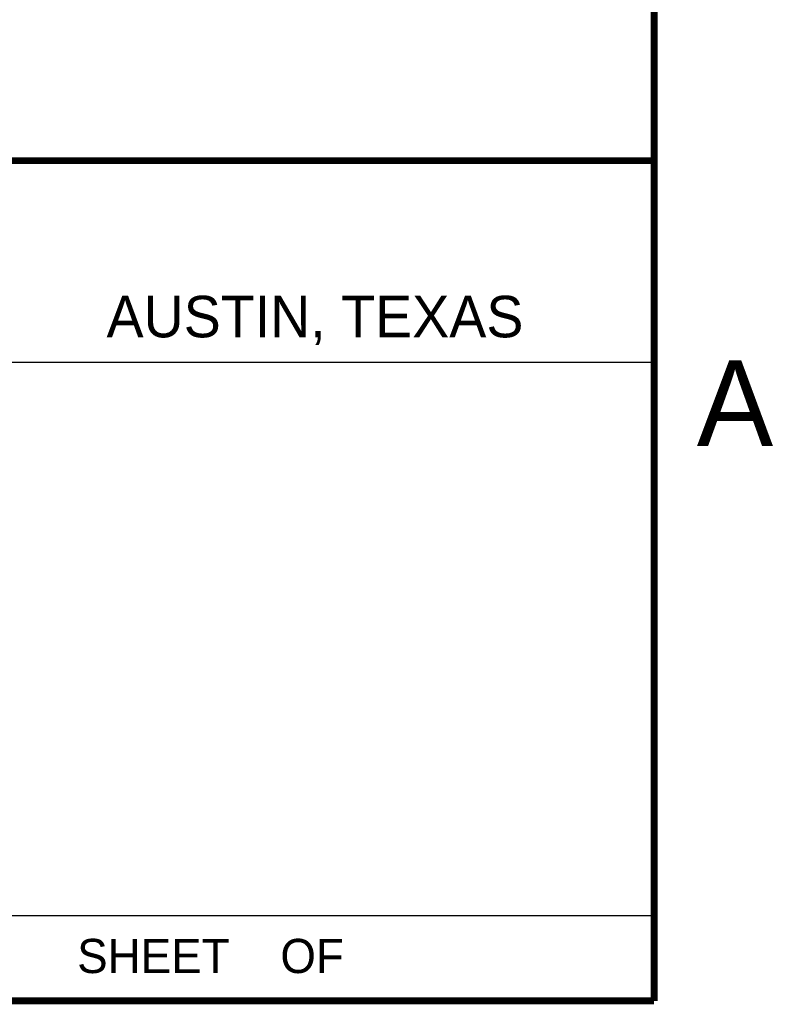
# Model space of a CAD drawing. Header units: inches. Extents: x 0 to 22, y 0 to 17.
# Tile 7 of 8: x 19.6 to 21.8, y 0.5 to 3.4. Entities that reach past the tile are written whole.
import ezdxf

# ---------------------------------------------------------------- set-up
doc = ezdxf.new("R2010")
doc.units = ezdxf.units.IN
doc.header["$LTSCALE"] = 1.21
doc.header["$MEASUREMENT"] = 0
doc.layers.get('0').update_dxf_attribs({"linetype": 'CONTINUOUS'})
doc.styles.add('TEXTSTYLE_2', font='txt')

msp = doc.modelspace()

# ---------------------------------------------------------------- linework, layer by layer
at = {"color": 2, "linetype": 'CONTINUOUS'}
for p, q in [((16.375, 2.96), (21.5, 2.96)), ((16.7288, 2.37), (21.5, 2.37)), ((16.375, 0.75), (21.5, 0.75))]:
    msp.add_line(p, q, dxfattribs=at)
at = {"color": 7, "linetype": 'CONTINUOUS', "const_width": 0.02}
for points in [[(21.5, 0.5), (21.5, 16.5)], [(13.6, 2.9595), (21.5, 2.96)], [(0.5, 0.5), (21.5, 0.5)]]:
    msp.add_lwpolyline(points, dxfattribs=at)

# ---------------------------------------------------------------- texts
at = {"color": 2, "linetype": 'CONTINUOUS', "attachment_point": 1, "line_spacing_factor": 0.9, "style": 'TEXTSTYLE_2'}
for s, insert, char_height, width in [('AUSTIN, TEXAS', (19.898, 2.5642), 0.121576, 1.580488), ('A', (21.625, 2.375), 0.25, 0.25), ('SHEET    OF', (19.8121, 0.6815), 0.1, 1.1)]:
    msp.add_mtext(s, dxfattribs=dict(at, insert=insert, char_height=char_height, width=width))

doc.saveas('drawing.dxf')
